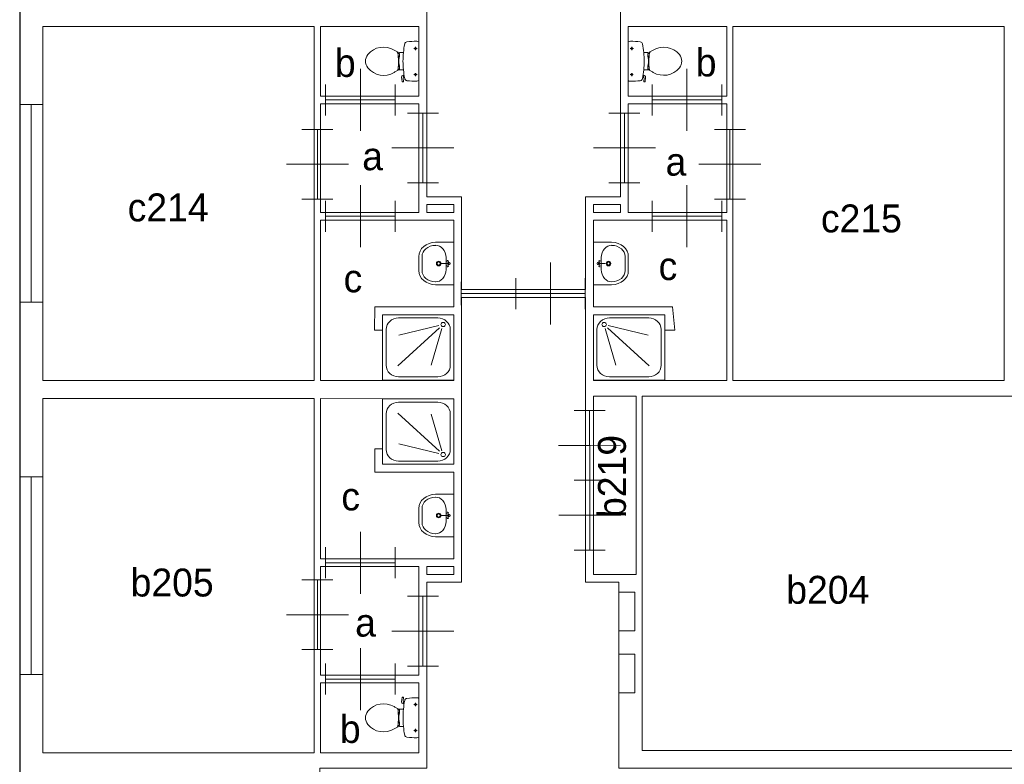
# Model space of a CAD drawing. Header units: millimetres. Extents: x -17 to 226, y -19 to 65.
# Tile 2 of 62: x 0 to 13, y 7 to 17. Entities that reach past the tile are written whole.
import ezdxf
from ezdxf.enums import TextEntityAlignment as Align

# ---------------------------------------------------------------- set-up
doc = ezdxf.new("R2010")
doc.units = ezdxf.units.MM
for name, color, linetype in [('BINNENMUUR', 7, 'Continuous'), ('BOUWKUNDE', 7, 'Continuous'), ('BUITENMUUR', 7, 'Continuous'), ('EILAND', 7, 'Continuous'), ('LABEL', 7, 'Continuous'), ('SANITAIR', 7, 'Continuous'), ('TRAP', 7, 'Continuous')]:
    doc.layers.add(name, color=color, linetype=linetype)
doc.styles.add('dgn000', font='dgn000.shx')

# ---------------------------------------------------------------- blocks, each defined once
blk = doc.blocks.new('TOIL2B43')
at = {"layer": 'SANITAIR', "color": 1, "linetype": 'Continuous', "lineweight": 0}
for p, q in [((-0.216, 0.268), (-0.224, 0.216)), ((-0.204, 0.27), (-0.21, 0.272)), ((-0.205, 0.228), (-0.2, 0.265)), ((0, 0.254), (0, -0.242)), ((-0.192, 0.184), (-0.206, 0.189)), ((-0.202, 0.187), (-0.196, 0.216)), ((-0.197, 0.217), (-0.187, 0.214)), ((-0.065, 0.179), (-0.025, 0.179)), ((-0.045, 0.199), (-0.045, 0.158)), ((-0.27, 0.107), (-0.25, 0.107)), ((-0.25, 0.073), (-0.267, 0.073)), ((-0.25, 0.063), (-0.266, 0.063)), ((-0.26, -0.029), (-0.26, 0.041)), ((-0.255, 0.041), (-0.26, 0.041)), ((-0.255, 0.063), (-0.255, 0.041)), ((-0.25, 0.107), (-0.25, 0.063)), ((-0.23, 0.117), (-0.2, 0.117)), ((-0.271, -0.095), (-0.25, -0.095)), ((-0.25, -0.061), (-0.268, -0.061)), ((-0.25, -0.051), (-0.267, -0.051)), ((-0.255, -0.029), (-0.26, -0.029)), ((-0.255, -0.051), (-0.255, -0.029)), ((-0.25, -0.095), (-0.25, -0.051)), ((-0.2, -0.105), (-0.23, -0.105)), ((-0.066, -0.157), (-0.024, -0.157)), ((-0.045, -0.137), (-0.045, -0.178))]:
    blk.add_line(p, q, dxfattribs=at)
at = {"layer": 'SANITAIR', "color": 1, "linetype": 'Continuous', "lineweight": 0, "flags": 128}
for points in [[(-0.217, 0.268, -0.451842), (-0.21, 0.272)], [(-0.204, 0.271, -0.371321), (-0.2, 0.265)], [(-0.184, 0.23, -0.329382), (-0.155, 0.257)], [(-0.155, 0.257, -0.02771), (-0.028, 0.264)], [(-0.028, 0.264, -0.172952), (0, 0.254)], [(-0.66, 0.091, -0.373743), (-0.321, 0.15)], [(-0.321, 0.15, -0.012002), (-0.303, 0.139)], [(-0.231, 0.117, -0.14875), (-0.303, 0.139)], [(-0.207, 0.189, -0.376626), (-0.224, 0.217)], [(-0.197, 0.217, -0.390563), (-0.205, 0.228)], [(-0.2, 0.117, -0.023676), (-0.184, 0.23)], [(-0.66, -0.079, -0.355306), (-0.66, 0.091)], [(-0.278, 0.121, -0.205811), (-0.27, 0.107)], [(-0.27, 0.107, -0.055188), (-0.272, -0.097)], [(-0.2, -0.104, -0.046301), (-0.2, 0.117)], [(-0.321, -0.138, -0.373743), (-0.66, -0.079)], [(-0.303, -0.127, -0.012002), (-0.321, -0.138)], [(-0.303, -0.127, -0.14875), (-0.231, -0.105)], [(-0.272, -0.097, -0.201836), (-0.28, -0.11)], [(-0.184, -0.217, -0.0236), (-0.2, -0.105)], [(-0.155, -0.244, -0.329555), (-0.184, -0.217)], [(-0.028, -0.251, -0.027631), (-0.155, -0.244)], [(0, -0.242, -0.172952), (-0.028, -0.251)]]:
    blk.add_lwpolyline(points, format="xyb", dxfattribs=at)
at = {"layer": 'SANITAIR', "color": 1, "linetype": 'Continuous', "lineweight": 0}
for centre in [(-0.045, 0.179), (-0.045, -0.157)]:
    blk.add_circle(centre, 0.012, dxfattribs=at)
blk = doc.blocks.new('DGN_COMPLEXSHAPE84')
at = {"layer": 'SANITAIR', "color": 1, "linetype": 'Continuous', "lineweight": 0}
for p, q in [((5.19, 10.652), (5.19, 10.651)), ((5.19, 10.651), (5.19, 10.469)), ((5.19, 10.469), (5.19, 10.468))]:
    blk.add_line(p, q, dxfattribs=at)
for centre, major_axis, start_param, end_param in [((5.37, 10.656), (-0.18, -0.002), 4.727929, 6.29872), ((5.37, 10.464), (0.18, -0.002), 3.126058, 4.696849)]:
    blk.add_ellipse(centre, major_axis=major_axis, ratio=0.771034, start_param=start_param, end_param=end_param, dxfattribs=at)
blk = doc.blocks.new('DGN_COMPLEXSHAPE85')
at = {"layer": 'SANITAIR', "color": 1, "linetype": 'Continuous', "lineweight": 0}
for p, q in [((5.365, 10.835), (5.365, 10.835)), ((5.365, 10.835), (5.6, 10.835)), ((5.6, 10.835), (5.6, 10.285)), ((5.15, 10.469), (5.15, 10.651)), ((5.15, 10.651), (5.15, 10.651)), ((5.15, 10.469), (5.15, 10.469)), ((5.6, 10.285), (5.365, 10.285)), ((5.365, 10.285), (5.365, 10.285))]:
    blk.add_line(p, q, dxfattribs=at)
for centre, major_axis, start_param, end_param in [((5.37, 10.656), (0.22, 0.002), 1.586223, 3.157014), ((5.37, 10.464), (0.22, -0.002), 3.126171, 4.696962)]:
    blk.add_ellipse(centre, major_axis=major_axis, ratio=0.812595, start_param=start_param, end_param=end_param, dxfattribs=at)
blk = doc.blocks.new('WASTB42')
at = {"layer": 'SANITAIR', "color": 1, "linetype": 'Continuous', "lineweight": 0}
for p, q in [((-0.065, 0), (-0.153, 0)), ((-0.1, -0.079), (-0.1, 0.079)), ((-0.064, 0.037), (-0.089, 0.029)), ((-0.065, 0), (-0.082, 0.045)), ((-0.065, 0), (-0.082, -0.045)), ((-0.064, -0.037), (-0.089, -0.029))]:
    blk.add_line(p, q, dxfattribs=at)
for centre, radius in [((-0.195, 0), 0.03), ((-0.195, 0), 0.02), ((-0.065, 0), 0.0175)]:
    blk.add_circle(centre, radius, dxfattribs=at)
for centre, major_axis, start_param, end_param in [((-0.21, 0.096), (0.04, -0.136), 1.224555, 2.997882), ((-0.21, -0.096), (0.04, 0.136), 3.285304, 5.05863)]:
    blk.add_ellipse(centre, major_axis=major_axis, ratio=0.751905, start_param=start_param, end_param=end_param, dxfattribs=at)
for name in ['DGN_COMPLEXSHAPE85', 'DGN_COMPLEXSHAPE84']:
    blk.add_blockref(name, (-5.6, -10.56), dxfattribs=at)
blk = doc.blocks.new('DOUCHE44')
at = {"layer": 'SANITAIR', "color": 1, "linetype": 'Continuous', "lineweight": 0}
for p, q in [((-0.207, 0.801), (-0.713, 0.801)), ((-0.874, 0.653), (-0.874, 0.19)), ((-0.721, 0.661), (-0.183, 0.168)), ((-0.153, 0.176), (-0.291, 0.649)), ((-0.046, 0.19), (-0.046, 0.653)), ((-0.192, 0.14), (-0.708, 0.266)), ((-0.713, 0.042), (-0.207, 0.042))]:
    blk.add_line(p, q, dxfattribs=at)
at = {"layer": 'SANITAIR', "color": 1, "linetype": 'Continuous', "lineweight": 0, "flags": 128}
blk.add_lwpolyline([(0, 0.843), (0, 0), (-0.92, 0), (-0.92, 0.843), (0, 0.843)], dxfattribs=at)
at = {"layer": 'SANITAIR', "color": 1, "linetype": 'Continuous', "lineweight": 0}
for centre, major_axis, start_param, end_param in [((-0.713, 0.653), (0.161, 0), 1.570796, 3.141593), ((-0.207, 0.653), (0.161, 0), 0, 1.570796), ((-0.713, 0.19), (-0.161, 0), 0, 1.570796), ((-0.207, 0.19), (-0.161, 0), 1.570796, 3.141593)]:
    blk.add_ellipse(centre, major_axis=major_axis, ratio=0.916304, start_param=start_param, end_param=end_param, dxfattribs=at)
blk.add_ellipse((-0.138, 0.126), major_axis=(-0.029, 0), ratio=0.916304, dxfattribs=at)
blk = doc.blocks.new('TOIL2B44')
at = {"layer": 'SANITAIR', "color": 1, "linetype": 'Continuous', "lineweight": 0}
for p, q in [((-0.066, 0.157), (-0.024, 0.157)), ((-0.045, 0.137), (-0.045, 0.178)), ((0, -0.254), (0, 0.242)), ((-0.271, 0.095), (-0.25, 0.095)), ((-0.25, 0.061), (-0.268, 0.061)), ((-0.25, 0.051), (-0.267, 0.051)), ((-0.255, 0.029), (-0.26, 0.029)), ((-0.26, 0.029), (-0.26, -0.041)), ((-0.255, 0.051), (-0.255, 0.029)), ((-0.25, 0.095), (-0.25, 0.051)), ((-0.2, 0.105), (-0.23, 0.105)), ((-0.27, -0.107), (-0.25, -0.107)), ((-0.25, -0.073), (-0.267, -0.073)), ((-0.25, -0.063), (-0.266, -0.063)), ((-0.255, -0.041), (-0.26, -0.041)), ((-0.255, -0.063), (-0.255, -0.041)), ((-0.25, -0.107), (-0.25, -0.063)), ((-0.23, -0.117), (-0.2, -0.117)), ((-0.216, -0.268), (-0.224, -0.216)), ((-0.192, -0.184), (-0.206, -0.189)), ((-0.205, -0.228), (-0.2, -0.265)), ((-0.202, -0.187), (-0.196, -0.216)), ((-0.197, -0.217), (-0.187, -0.214)), ((-0.065, -0.179), (-0.025, -0.179)), ((-0.045, -0.199), (-0.045, -0.158)), ((-0.204, -0.27), (-0.21, -0.272))]:
    blk.add_line(p, q, dxfattribs=at)
for centre in [(-0.045, 0.157), (-0.045, -0.179)]:
    blk.add_circle(centre, 0.012, dxfattribs=at)
for centre, radius, start, end in [((-0.456, -0.087), 0.263, 58.9077, 140.8792), ((-0.553, -0.247), 0.45, 56.1571, 58.9077), ((0.995, -0.006), 1.2, 169.2904, 174.6981), ((-0.151, 0.211), 0.034, 96.3309, 169.2904), ((-0.028, -0.899), 1.15, 90, 96.3309), ((-0.027, 0.208), 0.0434, 51.7698, 91.0192), ((-0.555, -0.006), 0.135, 140.8792, 219.1208), ((-0.231, 0.234), 0.129, 236.1571, 270), ((-0.292, 0.094), 0.02, 6.9358, 52.58), ((-1.191, -0.015), 0.926, 354.3005, 6.9358), ((0.992, -0.006), 1.198, 174.6981, 185.3019), ((-0.456, 0.074), 0.263, 219.1208, 301.0923), ((-0.231, -0.246), 0.129, 90, 123.8429), ((-0.29, -0.105), 0.02, 307.7817, 354.3005), ((0.995, -0.006), 1.2, 185.3019, 190.7271), ((-0.553, 0.235), 0.45, 301.0923, 303.8429), ((-0.2, -0.213), 0.025, 105.9272, 188.4779), ((-0.195, -0.227), 0.01, 101.8886, 187.2238), ((-0.151, -0.223), 0.0335, 190.7271, 263.6509), ((-0.212, -0.268), 0.005, 188.4779, 285.7398), ((-0.205, -0.266), 0.005, 285.7398, 7.2238), ((-0.028, 0.886), 1.15, 263.6509, 270), ((-0.027, -0.22), 0.0434, 268.9808, 308.2302)]:
    blk.add_arc(centre, radius, start, end, dxfattribs=at)
blk = doc.blocks.new('DGN_COMPLEXSHAPE86')
at = {"layer": 'SANITAIR', "color": 1, "linetype": 'Continuous', "lineweight": 0}
for p, q in [((5.19, 13.901), (5.19, 13.902)), ((5.19, 13.719), (5.19, 13.901)), ((5.19, 13.718), (5.19, 13.719))]:
    blk.add_line(p, q, dxfattribs=at)
for centre, major_axis, start_param, end_param in [((5.37, 13.906), (0.18, 0.002), 1.586336, 3.157127), ((5.37, 13.714), (-0.18, 0.002), 6.267651, 7.838442)]:
    blk.add_ellipse(centre, major_axis=major_axis, ratio=0.771034, start_param=start_param, end_param=end_param, dxfattribs=at)
blk = doc.blocks.new('DGN_COMPLEXSHAPE87')
at = {"layer": 'SANITAIR', "color": 1, "linetype": 'Continuous', "lineweight": 0}
for p, q in [((5.6, 14.085), (5.365, 14.085)), ((5.365, 14.085), (5.365, 14.085)), ((5.6, 13.535), (5.6, 14.085)), ((5.15, 13.901), (5.15, 13.901)), ((5.15, 13.901), (5.15, 13.719)), ((5.15, 13.719), (5.15, 13.719)), ((5.365, 13.535), (5.365, 13.535)), ((5.365, 13.535), (5.6, 13.535))]:
    blk.add_line(p, q, dxfattribs=at)
for centre, major_axis, start_param, end_param in [((5.37, 13.906), (0.22, 0.002), 1.586223, 3.157014), ((5.37, 13.714), (0.22, -0.002), 3.126171, 4.696962)]:
    blk.add_ellipse(centre, major_axis=major_axis, ratio=0.812595, start_param=start_param, end_param=end_param, dxfattribs=at)
blk = doc.blocks.new('WASTB43')
at = {"layer": 'SANITAIR', "color": 1, "linetype": 'Continuous', "lineweight": 0}
for p, q in [((-0.065, 0), (-0.153, 0)), ((-0.1, 0.079), (-0.1, -0.079)), ((-0.064, 0.037), (-0.089, 0.029)), ((-0.065, 0), (-0.082, 0.045)), ((-0.065, 0), (-0.082, -0.045)), ((-0.064, -0.037), (-0.089, -0.029))]:
    blk.add_line(p, q, dxfattribs=at)
for centre, radius in [((-0.195, 0), 0.03), ((-0.195, 0), 0.02), ((-0.065, 0), 0.0175)]:
    blk.add_circle(centre, radius, dxfattribs=at)
for centre, major_axis, start_param, end_param in [((-0.21, 0.096), (0.04, -0.136), 1.224555, 2.997882), ((-0.21, -0.096), (0.04, 0.136), 3.285304, 5.05863)]:
    blk.add_ellipse(centre, major_axis=major_axis, ratio=0.751905, start_param=start_param, end_param=end_param, dxfattribs=at)
for name in ['DGN_COMPLEXSHAPE87', 'DGN_COMPLEXSHAPE86']:
    blk.add_blockref(name, (-5.6, -13.81), dxfattribs=at)
blk = doc.blocks.new('DOUCHE45')
at = {"layer": 'SANITAIR', "color": 1, "linetype": 'Continuous', "lineweight": 0}
for p, q in [((-0.713, -0.042), (-0.207, -0.042)), ((-0.874, -0.653), (-0.874, -0.19)), ((-0.721, -0.661), (-0.183, -0.168)), ((-0.192, -0.14), (-0.708, -0.266)), ((-0.153, -0.176), (-0.291, -0.649)), ((-0.046, -0.19), (-0.046, -0.653)), ((-0.207, -0.801), (-0.713, -0.801))]:
    blk.add_line(p, q, dxfattribs=at)
at = {"layer": 'SANITAIR', "color": 1, "linetype": 'Continuous', "lineweight": 0, "flags": 128}
blk.add_lwpolyline([(0, -0.843), (0, 0), (-0.92, 0), (-0.92, -0.843), (0, -0.843)], dxfattribs=at)
at = {"layer": 'SANITAIR', "color": 1, "linetype": 'Continuous', "lineweight": 0}
for centre, major_axis, start_param, end_param in [((-0.713, -0.19), (-0.161, 0), 4.712389, 6.283185), ((-0.207, -0.19), (0.161, 0), 0, 1.570796), ((-0.713, -0.653), (-0.161, 0), 0, 1.570796), ((-0.207, -0.653), (-0.161, 0), 1.570796, 3.141593)]:
    blk.add_ellipse(centre, major_axis=major_axis, ratio=0.916304, start_param=start_param, end_param=end_param, dxfattribs=at)
blk.add_ellipse((-0.138, -0.126), major_axis=(0.029, 0), ratio=0.916304, dxfattribs=at)
blk = doc.blocks.new('DOUCHE46')
at = {"layer": 'SANITAIR', "color": 1, "linetype": 'Continuous', "lineweight": 0}
for p, q in [((0.713, -0.042), (0.207, -0.042)), ((0.046, -0.19), (0.046, -0.653)), ((0.153, -0.176), (0.291, -0.649)), ((0.721, -0.661), (0.183, -0.168)), ((0.192, -0.14), (0.708, -0.266)), ((0.874, -0.653), (0.874, -0.19)), ((0.207, -0.801), (0.713, -0.801))]:
    blk.add_line(p, q, dxfattribs=at)
at = {"layer": 'SANITAIR', "color": 1, "linetype": 'Continuous', "lineweight": 0, "flags": 128}
blk.add_lwpolyline([(0, -0.843), (0, 0), (0.92, 0), (0.92, -0.843), (0, -0.843)], dxfattribs=at)
at = {"layer": 'SANITAIR', "color": 1, "linetype": 'Continuous', "lineweight": 0}
for centre, major_axis, start_param, end_param in [((0.207, -0.19), (0.161, 0), 1.570796, 3.141593), ((0.713, -0.19), (0.161, 0), 0, 1.570796), ((0.207, -0.653), (-0.161, 0), 0, 1.570796), ((0.713, -0.653), (-0.161, 0), 1.570796, 3.141593)]:
    blk.add_ellipse(centre, major_axis=major_axis, ratio=0.916304, start_param=start_param, end_param=end_param, dxfattribs=at)
blk.add_ellipse((0.138, -0.126), major_axis=(0.029, 0), ratio=0.916304, dxfattribs=at)
blk = doc.blocks.new('DGN_COMPLEXSHAPE88')
at = {"layer": 'SANITAIR', "color": 1, "linetype": 'Continuous', "lineweight": 0}
for p, q in [((7.81, 13.901), (7.81, 13.902)), ((7.81, 13.719), (7.81, 13.901)), ((7.81, 13.718), (7.81, 13.719))]:
    blk.add_line(p, q, dxfattribs=at)
for centre, major_axis, start_param, end_param in [((7.63, 13.906), (-0.18, 0.002), 3.126058, 4.696849), ((7.63, 13.714), (0.18, 0.002), 4.727929, 6.29872)]:
    blk.add_ellipse(centre, major_axis=major_axis, ratio=0.771034, start_param=start_param, end_param=end_param, dxfattribs=at)
blk = doc.blocks.new('DGN_COMPLEXSHAPE89')
at = {"layer": 'SANITAIR', "color": 1, "linetype": 'Continuous', "lineweight": 0}
for p, q in [((7.4, 14.085), (7.635, 14.085)), ((7.4, 13.535), (7.4, 14.085)), ((7.635, 14.085), (7.635, 14.085)), ((7.85, 13.901), (7.85, 13.901)), ((7.85, 13.901), (7.85, 13.719)), ((7.85, 13.719), (7.85, 13.719)), ((7.635, 13.535), (7.4, 13.535)), ((7.635, 13.535), (7.635, 13.535))]:
    blk.add_line(p, q, dxfattribs=at)
for centre, major_axis, start_param, end_param in [((7.63, 13.906), (-0.22, 0.002), 3.126171, 4.696962), ((7.63, 13.714), (-0.22, -0.002), 1.586223, 3.157014)]:
    blk.add_ellipse(centre, major_axis=major_axis, ratio=0.812595, start_param=start_param, end_param=end_param, dxfattribs=at)
blk = doc.blocks.new('WASTB44')
at = {"layer": 'SANITAIR', "color": 1, "linetype": 'Continuous', "lineweight": 0}
for p, q in [((0.064, 0.037), (0.089, 0.029)), ((0.065, 0), (0.082, 0.045)), ((0.065, 0), (0.153, 0)), ((0.065, 0), (0.082, -0.045)), ((0.1, 0.079), (0.1, -0.079)), ((0.064, -0.037), (0.089, -0.029))]:
    blk.add_line(p, q, dxfattribs=at)
for centre, radius in [((0.065, 0), 0.0175), ((0.195, 0), 0.03), ((0.195, 0), 0.02)]:
    blk.add_circle(centre, radius, dxfattribs=at)
for centre, major_axis, start_param, end_param in [((0.21, 0.096), (-0.04, -0.136), 3.285304, 5.05863), ((0.21, -0.096), (-0.04, 0.136), 1.224555, 2.997882)]:
    blk.add_ellipse(centre, major_axis=major_axis, ratio=0.751905, start_param=start_param, end_param=end_param, dxfattribs=at)
for name in ['DGN_COMPLEXSHAPE89', 'DGN_COMPLEXSHAPE88']:
    blk.add_blockref(name, (-7.4, -13.81), dxfattribs=at)
blk = doc.blocks.new('TOIL2B45')
at = {"layer": 'SANITAIR', "color": 1, "linetype": 'Continuous', "lineweight": 0}
for p, q in [((0, -0.254), (0, 0.242)), ((0.066, 0.157), (0.024, 0.157)), ((0.045, 0.137), (0.045, 0.178)), ((0.2, 0.105), (0.23, 0.105)), ((0.271, 0.095), (0.25, 0.095)), ((0.25, 0.095), (0.25, 0.051)), ((0.25, 0.061), (0.268, 0.061)), ((0.25, 0.051), (0.267, 0.051)), ((0.255, 0.051), (0.255, 0.029)), ((0.255, 0.029), (0.26, 0.029)), ((0.26, 0.029), (0.26, -0.041)), ((0.23, -0.117), (0.2, -0.117)), ((0.25, -0.063), (0.266, -0.063)), ((0.25, -0.107), (0.25, -0.063)), ((0.25, -0.073), (0.267, -0.073)), ((0.27, -0.107), (0.25, -0.107)), ((0.255, -0.041), (0.26, -0.041)), ((0.255, -0.063), (0.255, -0.041)), ((0.065, -0.179), (0.025, -0.179)), ((0.045, -0.199), (0.045, -0.158)), ((0.197, -0.217), (0.187, -0.214)), ((0.192, -0.184), (0.206, -0.189)), ((0.202, -0.187), (0.196, -0.216)), ((0.205, -0.228), (0.2, -0.265)), ((0.216, -0.268), (0.224, -0.216)), ((0.204, -0.27), (0.21, -0.272))]:
    blk.add_line(p, q, dxfattribs=at)
at = {"layer": 'SANITAIR', "color": 1, "linetype": 'Continuous', "lineweight": 0, "flags": 128}
for points in [[(0, 0.242, -0.172952), (0.028, 0.251)], [(0.028, 0.251, -0.027631), (0.155, 0.244)], [(0.155, 0.244, -0.329555), (0.184, 0.217)], [(0.184, 0.217, -0.0236), (0.2, 0.105)], [(0.303, 0.127, -0.012002), (0.321, 0.138)], [(0.321, 0.138, -0.373743), (0.66, 0.079)], [(0.2, 0.104, -0.046301), (0.2, -0.117)], [(0.303, 0.127, -0.14875), (0.231, 0.105)], [(0.27, -0.107, -0.055188), (0.272, 0.097)], [(0.272, 0.097, -0.201836), (0.28, 0.11)], [(0.66, 0.079, -0.355306), (0.66, -0.091)], [(0.2, -0.117, -0.023676), (0.184, -0.23)], [(0.231, -0.117, -0.14875), (0.303, -0.139)], [(0.278, -0.121, -0.205811), (0.27, -0.107)], [(0.66, -0.091, -0.373743), (0.321, -0.15)], [(0.184, -0.23, -0.329382), (0.155, -0.257)], [(0.197, -0.217, -0.390563), (0.205, -0.228)], [(0.207, -0.189, -0.376626), (0.224, -0.217)], [(0.321, -0.15, -0.012002), (0.303, -0.139)], [(0.028, -0.264, -0.172952), (0, -0.254)], [(0.155, -0.257, -0.02771), (0.028, -0.264)], [(0.204, -0.271, -0.371321), (0.2, -0.265)], [(0.217, -0.268, -0.451842), (0.21, -0.272)]]:
    blk.add_lwpolyline(points, format="xyb", dxfattribs=at)
at = {"layer": 'SANITAIR', "color": 1, "linetype": 'Continuous', "lineweight": 0}
for centre in [(0.045, 0.157), (0.045, -0.179)]:
    blk.add_circle(centre, 0.012, dxfattribs=at)
blk = doc.blocks.new('20224')
at = {"layer": 'BOUWKUNDE', "color": 1, "linetype": 'Continuous', "lineweight": 0}
for p, q in [((-0.2, 0), (0.2, 0)), ((0, 0), (0, -0.9)), ((-0.4, -0.45), (0, -0.45)), ((0, -0.45), (0.4, -0.45)), ((-0.2, -0.9), (0.2, -0.9))]:
    blk.add_line(p, q, dxfattribs=at)
blk = doc.blocks.new('20225')
at = {"layer": 'BOUWKUNDE', "color": 1, "linetype": 'Continuous', "lineweight": 0}
for p, q in [((0.45, 0), (0.45, 0.4)), ((0, -0.2), (0, 0.2)), ((0.9, -0.2), (0.9, 0.2)), ((0, 0), (0.9, 0)), ((0.45, -0.4), (0.45, 0))]:
    blk.add_line(p, q, dxfattribs=at)
blk = doc.blocks.new('20226')
at = {"layer": 'BOUWKUNDE', "color": 1, "linetype": 'Continuous', "lineweight": 0}
for p, q in [((-0.2, 0), (0.2, 0)), ((0, 0), (0, -0.9)), ((-0.4, -0.45), (0, -0.45)), ((0, -0.45), (0.4, -0.45)), ((-0.2, -0.9), (0.2, -0.9))]:
    blk.add_line(p, q, dxfattribs=at)
blk = doc.blocks.new('20227')
at = {"layer": 'BOUWKUNDE', "color": 1, "linetype": 'Continuous', "lineweight": 0}
for p, q in [((0.45, 0), (0.45, 0.4)), ((0, -0.2), (0, 0.2)), ((0.9, -0.2), (0.9, 0.2)), ((0, 0), (0.9, 0)), ((0.45, -0.4), (0.45, 0))]:
    blk.add_line(p, q, dxfattribs=at)
blk = doc.blocks.new('20228')
at = {"layer": 'BOUWKUNDE', "color": 1, "linetype": 'Continuous', "lineweight": 0}
for p, q in [((-0.2, 0), (0.2, 0)), ((0, 0), (0, -0.9)), ((-0.4, -0.45), (0, -0.45)), ((0, -0.45), (0.4, -0.45)), ((-0.2, -0.9), (0.2, -0.9))]:
    blk.add_line(p, q, dxfattribs=at)
blk = doc.blocks.new('20229')
at = {"layer": 'BOUWKUNDE', "color": 1, "linetype": 'Continuous', "lineweight": 0}
for p, q in [((0.45, 0), (0.45, 0.4)), ((0, -0.2), (0, 0.2)), ((0.9, -0.2), (0.9, 0.2)), ((0, 0), (0.9, 0)), ((0.45, -0.4), (0.45, 0))]:
    blk.add_line(p, q, dxfattribs=at)
blk = doc.blocks.new('20230')
at = {"layer": 'BOUWKUNDE', "color": 1, "linetype": 'Continuous', "lineweight": 0}
for p, q in [((-0.2, 0), (0.2, 0)), ((0, 0), (0, -0.9)), ((-0.4, -0.45), (0, -0.45)), ((0, -0.45), (0.4, -0.45)), ((-0.2, -0.9), (0.2, -0.9))]:
    blk.add_line(p, q, dxfattribs=at)
blk = doc.blocks.new('20231')
at = {"layer": 'BOUWKUNDE', "color": 1, "linetype": 'Continuous', "lineweight": 0}
for p, q in [((0.45, 0), (0.45, 0.4)), ((0, -0.2), (0, 0.2)), ((0.9, -0.2), (0.9, 0.2)), ((0, 0), (0.9, 0)), ((0.45, -0.4), (0.45, 0))]:
    blk.add_line(p, q, dxfattribs=at)
blk = doc.blocks.new('20244')
at = {"layer": 'BOUWKUNDE', "color": 1, "linetype": 'Continuous', "lineweight": 0}
for p, q in [((0.45, 0), (0.45, 0.4)), ((0, -0.2), (0, 0.2)), ((0.9, -0.2), (0.9, 0.2)), ((0, 0), (0.9, 0)), ((0.45, -0.4), (0.45, 0))]:
    blk.add_line(p, q, dxfattribs=at)
at = {"layer": 'BOUWKUNDE', "color": 1, "linetype": 'Continuous', "lineweight": 0, "style": 'dgn000', "flags": 1}
for tag in ['type', 'soort']:
    blk.add_attdef(tag, (9.056, 29.15), '', height=0.36, dxfattribs=at)
blk = doc.blocks.new('20245')
at = {"layer": 'BOUWKUNDE', "color": 1, "linetype": 'Continuous', "lineweight": 0}
for p, q in [((-0.2, 0), (0.2, 0)), ((0, 0), (0, -0.9)), ((-0.4, -0.45), (0, -0.45)), ((0, -0.45), (0.4, -0.45)), ((-0.2, -0.9), (0.2, -0.9))]:
    blk.add_line(p, q, dxfattribs=at)
blk = doc.blocks.new('20246')
at = {"layer": 'BOUWKUNDE', "color": 1, "linetype": 'Continuous', "lineweight": 0}
for p, q in [((0.45, 0), (0.45, 0.4)), ((0, -0.2), (0, 0.2)), ((0.9, -0.2), (0.9, 0.2)), ((0, 0), (0.9, 0)), ((0.45, -0.4), (0.45, 0))]:
    blk.add_line(p, q, dxfattribs=at)
blk = doc.blocks.new('20247')
at = {"layer": 'BOUWKUNDE', "color": 1, "linetype": 'Continuous', "lineweight": 0}
for p, q in [((-0.2, 0), (0.2, 0)), ((0, 0), (0, -0.9)), ((-0.4, -0.45), (0, -0.45)), ((0, -0.45), (0.4, -0.45)), ((-0.2, -0.9), (0.2, -0.9))]:
    blk.add_line(p, q, dxfattribs=at)
blk = doc.blocks.new('2046')
at = {"layer": 'BOUWKUNDE', "color": 1, "linetype": 'Continuous', "lineweight": 0}
for p, q in [((-0.15, 0), (0.15, 0)), ((0, 0), (0, -2.55)), ((-0.15, -2.55), (0.15, -2.55))]:
    blk.add_line(p, q, dxfattribs=at)
blk = doc.blocks.new('2047')
at = {"layer": 'BOUWKUNDE', "color": 1, "linetype": 'Continuous', "lineweight": 0}
for p, q in [((-0.15, 0), (0.15, 0)), ((0, 0), (0, -2.55)), ((-0.15, -2.55), (0.15, -2.55))]:
    blk.add_line(p, q, dxfattribs=at)
blk = doc.blocks.new('20250')
at = {"layer": 'BOUWKUNDE', "color": 1, "linetype": 'Continuous', "lineweight": 0}
for p, q in [((0.446, 0), (0.446, 0.4)), ((0, -0.2), (0, 0.2)), ((0.892, -0.2), (0.892, 0.2)), ((0, 0), (0.892, 0)), ((0.446, -0.4), (0.446, 0))]:
    blk.add_line(p, q, dxfattribs=at)
blk = doc.blocks.new('20445')
at = {"layer": 'BOUWKUNDE', "color": 1, "linetype": 'Continuous', "lineweight": 0}
for p, q in [((0, -0.15), (0, 0.15)), ((0.705, -0.15), (0.705, 0.15)), ((0, 0), (0.705, 0))]:
    blk.add_line(p, q, dxfattribs=at)
blk = doc.blocks.new('20251')
at = {"layer": 'BOUWKUNDE', "color": 1, "linetype": 'Continuous', "lineweight": 0}
for p, q in [((-0.2, 0), (0.2, 0)), ((0, 0), (0.002, -0.901)), ((-0.399, -0.451), (0.001, -0.451)), ((0.001, -0.451), (0.401, -0.45)), ((-0.198, -0.901), (0.202, -0.901))]:
    blk.add_line(p, q, dxfattribs=at)
blk = doc.blocks.new('20252')
at = {"layer": 'BOUWKUNDE', "color": 1, "linetype": 'Continuous', "lineweight": 0}
for p, q in [((0.199, 0.9), (-0.201, 0.9)), ((0, 0), (-0.001, 0.9)), ((-0.001, 0.45), (-0.4, 0.45)), ((0.399, 0.45), (-0.001, 0.45)), ((0.2, 0), (-0.2, 0))]:
    blk.add_line(p, q, dxfattribs=at)
blk = doc.blocks.new('AnonymousCell')
at = {"layer": 'BUITENMUUR', "color": 1, "linetype": 'Continuous', "lineweight": 30, "flags": 128}
blk.add_lwpolyline([(-24.8, -22.985), (26, -22.985), (26, 15.785), (24.8, 15.785), (24.8, 22.985), (-26, 22.985), (-26, -15.785), (-24.8, -15.785), (-24.8, -22.985)], dxfattribs=at)
at = {"layer": 'EILAND', "color": 1, "linetype": 'Continuous', "lineweight": 13, "flags": 128}
for points in [[(-20.75, -8.415), (-20.4, -8.415), (-20.4, -8.515), (-20.75, -8.515), (-20.75, -8.415)], [(-18.6, -8.415), (-18.25, -8.415), (-18.25, -8.515), (-18.6, -8.515), (-18.6, -8.415)], [(-20.75, -13.085), (-20.4, -13.085), (-20.4, -13.185), (-20.75, -13.185), (-20.75, -13.085)]]:
    blk.add_lwpolyline(points, dxfattribs=at)

msp = doc.modelspace()

# ---------------------------------------------------------------- linework, layer by layer
at = {"layer": 'BINNENMUUR', "color": 1, "linetype": 'Continuous', "lineweight": 13, "flags": 128}
for points in [[(5.7, 30.128), (7.3, 30.128), (7.3, 28.9), (7.75, 28.9), (7.75, 24.27), (7.3, 24.27), (7.3, 19.3), (7.75, 19.3), (7.75, 14.67), (7.3, 14.67), (7.3, 13.473), (5.7, 13.473), (5.7, 14.67), (5.25, 14.67), (5.25, 19.3), (5.7, 19.3), (5.7, 24.27), (5.25, 24.27), (5.25, 28.9), (5.7, 28.9), (5.7, 30.128)], [(0.3, 16.87), (3.8, 16.87), (3.8, 12.3), (0.3, 12.3), (0.3, 16.87)], [(3.88, 16.87), (5.15, 16.87), (5.15, 15.97), (3.88, 15.97), (3.88, 16.87)], [(7.85, 16.87), (9.12, 16.87), (9.12, 15.97), (7.85, 15.97), (7.85, 16.87)], [(9.2, 16.87), (12.7, 16.87), (12.7, 12.3), (9.2, 12.3), (9.2, 16.87)], [(3.88, 15.87), (5.15, 15.87), (5.15, 14.47), (3.88, 14.47), (3.88, 15.87)], [(7.85, 15.87), (9.12, 15.87), (9.12, 14.47), (7.85, 14.47), (7.85, 15.87)], [(5.6, 14.37), (3.88, 14.37), (3.88, 12.3), (5.6, 12.3), (5.6, 13.15), (4.68, 13.15), (4.68, 12.95), (4.578, 12.95), (4.58, 13.25), (5.6, 13.25), (5.6, 14.37)], [(7.4, 14.37), (9.12, 14.37), (9.12, 12.3), (7.4, 12.3), (7.4, 13.15), (8.32, 13.15), (8.32, 12.95), (8.45, 12.95), (8.42, 13.25), (7.4, 13.25), (7.4, 14.37)], [(21.699, 5.7), (18.1, 5.7), (18.1, 5.25), (13.47, 5.25), (13.47, 5.7), (8.5, 5.7), (8.5, 5.25), (3.87, 5.25), (3.87, 7.3), (5.25, 7.3), (5.25, 9.7), (5.7, 9.7), (5.7, 13.373)], [(5.7, 13.373), (7.3, 13.373), (7.3, 9.7), (7.73, 9.7), (7.73, 7.3), (13.47, 7.3), (13.47, 12.1), (15.67, 12.1), (15.67, 7.75), (18.1, 7.75), (18.1, 7.3), (21.699, 7.3)], [(0.3, 12.07), (3.8, 12.07), (3.8, 7.5), (0.3, 7.5), (0.3, 12.07)], [(3.88, 12.07), (3.88, 10), (5.6, 10), (5.6, 11.12), (4.58, 11.12), (4.58, 11.42), (4.68, 11.42), (4.68, 11.22), (5.6, 11.22), (5.6, 12.063), (3.88, 12.07)], [(7.4, 12.1), (7.95, 12.1), (7.95, 9.8), (7.4, 9.8), (7.4, 12.1)], [(8.03, 12.1), (13.37, 12.1), (13.37, 7.53), (8.03, 7.53), (8.03, 12.1)], [(3.88, 9.9), (5.15, 9.9), (5.15, 8.5), (3.88, 8.5), (3.88, 9.9)], [(3.88, 7.5), (3.88, 8.4), (5.15, 8.4), (5.15, 7.5), (3.88, 7.5)]]:
    msp.add_lwpolyline(points, dxfattribs=at)
at = {"layer": 'TRAP', "color": 1, "linetype": 'Continuous', "lineweight": 0}
for p, q in [((7.73, 9.571), (7.933, 9.571)), ((7.933, 9.571), (7.933, 9.071)), ((7.73, 9.071), (7.933, 9.071)), ((7.73, 8.771), (7.933, 8.771)), ((7.933, 8.771), (7.933, 8.271)), ((7.73, 8.271), (7.933, 8.271))]:
    msp.add_line(p, q, dxfattribs=at)

# ---------------------------------------------------------------- block references
at = {"color": 1, "linetype": 'Continuous', "lineweight": 0}
for name, p in [('TOIL2B44', (5.15, 16.426)), ('TOIL2B45', (7.85, 16.426)), ('20225', (3.944, 15.92)), ('20244', (8.156, 15.92)), ('2046', (0.15, 15.86)), ('20226', (5.2, 15.752)), ('20247', (7.8, 15.752)), ('20224', (3.84, 15.54)), ('20245', (9.16, 15.54)), ('20227', (3.944, 14.42)), ('20246', (8.156, 14.42)), ('WASTB43', (5.6, 13.81)), ('WASTB44', (7.4, 13.81)), ('20250', (6.4, 13.423)), ('20445', (5.695, 13.423)), ('DOUCHE45', (5.6, 13.15)), ('DOUCHE46', (7.4, 13.15)), ('DOUCHE44', (5.6, 11.22)), ('20251', (7.35, 11.915)), ('2047', (0.15, 11.06)), ('20252', (7.353, 10.114)), ('WASTB42', (5.6, 10.56)), ('20229', (3.944, 9.95)), ('20228', (3.84, 9.73)), ('20230', (5.2, 9.518)), ('20231', (3.944, 8.45)), ('TOIL2B43', (5.15, 7.944))]:
    msp.add_blockref(name, p, dxfattribs=at)
at = {"layer": 'BUITENMUUR', "color": 1, "linetype": 'Continuous', "lineweight": 30}
msp.add_blockref('AnonymousCell', (26, 22.985), dxfattribs=at)

# ---------------------------------------------------------------- texts
at = {"layer": 'LABEL', "color": 1, "linetype": 'Continuous', "lineweight": 0, "style": 'dgn000'}
for s, p in [('b', (4.066, 16.398)), ('b', (8.72, 16.404)), ('a', (4.418, 15.194)), ('a', (8.331, 15.124)), ('c214', (1.393, 14.534)), ('c215', (10.335, 14.392)), ('c', (8.241, 13.777)), ('c', (4.178, 13.619)), ('c', (4.149, 10.805)), ('b205', (1.431, 9.695)), ('b204', (9.888, 9.601)), ('a', (4.327, 9.178)), ('b', (4.13, 7.806))]:
    msp.add_text(s, height=0.36, dxfattribs=at).set_placement(p, align=Align.MIDDLE_LEFT)
msp.add_text('b219', height=0.36, rotation=90, dxfattribs=at).set_placement((7.639, 10.528), align=Align.MIDDLE_LEFT)

doc.saveas('drawing.dxf')
